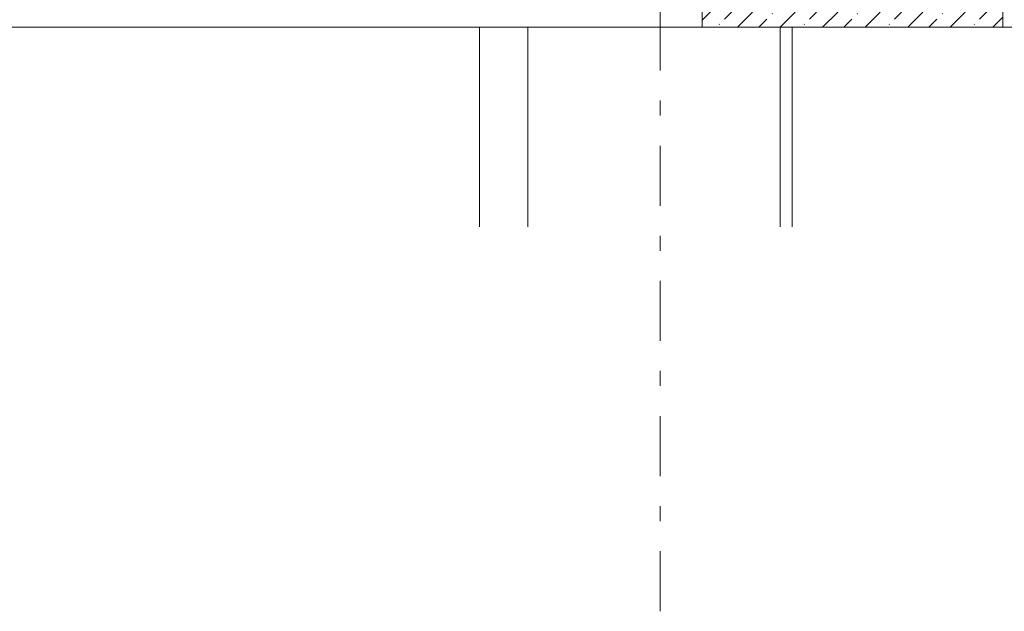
# Model space of a CAD drawing. Header units: millimetres. Extents: x -25607 to 9385, y 1894 to 10168.
# Tile 69 of 181: x -7035 to -5397, y 4798 to 5782. Entities that reach past the tile are written whole.
import ezdxf

# ---------------------------------------------------------------- set-up
doc = ezdxf.new("R2010")
doc.units = ezdxf.units.MM
doc.linetypes.add('Čára osnovy', pattern=[225, 100, -50, 25, -50])
for name, color, linetype, lineweight in [('S-BEAM', 12, 'Continuous', 9), ('S-COLS', 52, 'Continuous', 9), ('S-GRID', 1, 'Continuous', 5)]:
    doc.layers.add(name, color=color, linetype=linetype, lineweight=lineweight)

msp = doc.modelspace()

# ---------------------------------------------------------------- hatches: boundary and pattern name
at = {"layer": 'S-BEAM', "lineweight": 5}
h = msp.add_hatch(dxfattribs=at)
h.set_pattern_fill('FP_1', color=256, style=0, pattern_type=2)
h.set_pattern_definition([(45, (-15090.743, 5500.453), (-35.35534, 35.35534), []), (45, (-15055.39, 5500.453), (-17.67767, 53.033), [25, -12.5, 0.8382, -11.662])])
h.paths.add_polyline_path([(-5900, 5770), (-5400, 5770), (-5400, 6020), (-5425, 6020), (-5425.5, 6018), (-5427, 6016.5), (-5428, 6016.1), (-5428.5, 6020), (-5429, 6020), (-5429, 6016), (-5435.1, 6016), (-5435.1, 5985.4), (-5430.5, 5979.1), (-5427.9, 5972.8), (-5426.9, 5965), (-5426.9, 5957.8), (-5425, 5957.6), (-5425, 5935.8), (-5426.9, 5935.8), (-5426.9, 5923.3), (-5425.5, 5922), (-5425, 5920), (-5425.5, 5918), (-5426.9, 5916.5), (-5426.9, 5854.8), (-5425, 5854.8), (-5425, 5832.8), (-5426.9, 5832.8), (-5426.9, 5825), (-5427.9, 5817.2), (-5430.9, 5810), (-5435.6, 5803.8), (-5442.7, 5798.7), (-5449.1, 5796), (-5456.9, 5795), (-5864.9, 5795), (-5864.9, 5801.4), (-5868.7, 5804.6), (-5873.2, 5810.9), (-5875.8, 5817.2), (-5876.9, 5825), (-5876.9, 5965), (-5875.8, 5972.8), (-5872.8, 5980), (-5868.1, 5986.2), (-5864.9, 5988.6), (-5865.1, 6016), (-5871, 6016.1), (-5871, 6020), (-5871.5, 6020), (-5872, 6016.1), (-5873, 6016.5), (-5874.5, 6018), (-5875, 6020), (-5900, 6020), (-5900, 5804.6)])
h.paths.add_polyline_path([(-5846.9, 5805), (-5479.3, 5805), (-5507.1, 5832.8), (-5846.9, 5832.8), (-5846.9, 5805)])
h.paths.add_polyline_path([(-5456.9, 5805), (-5451.7, 5805.7), (-5446.9, 5807.7), (-5442.7, 5810.9), (-5439.5, 5815), (-5437.5, 5819.8), (-5436.9, 5825), (-5437.5, 5830.2), (-5438.6, 5832.8), (-5493, 5832.8), (-5471, 5810.9), (-5466.9, 5807.7), (-5462, 5805.7)])
h.paths.add_polyline_path([(-5864.9, 5816.9), (-5864.9, 5832.8), (-5866.9, 5832.8), (-5866.9, 5825), (-5866.2, 5819.8), (-5865.1, 5817.2)])
h.paths.add_polyline_path([(-5444.2, 5854.8), (-5436.9, 5854.8), (-5436.9, 5870), (-5453.1, 5870), (-5453.1, 5916), (-5846.9, 5916), (-5846.9, 5854.8), (-5458.4, 5854.8), (-5478.1, 5874.5), (-5471, 5881.6), (-5445.6, 5856.1)])
h.paths.add_polyline_path([(-5866.9, 5854.8), (-5864.9, 5854.8), (-5865.1, 5916), (-5866.9, 5916), (-5866.9, 5865.8)])
h.paths.add_polyline_path([(-5459.9, 5924), (-5453.1, 5924), (-5453.1, 5935.8), (-5846.9, 5935.8), (-5846.9, 5924), (-5463.1, 5924)])
h.paths.add_polyline_path([(-5864.9, 5924), (-5864.9, 5935.8), (-5866.9, 5935.8), (-5866.9, 5924), (-5865.1, 5924)])
h.paths.add_polyline_path([(-5866.2, 5957.8), (-5864.9, 5957.8), (-5865.1, 5972.8), (-5866.2, 5970.2), (-5866.9, 5965), (-5866.9, 5957.8)])
h.paths.add_polyline_path([(-5831.4, 5957.8), (-5453.1, 5957.8), (-5453.1, 5984.5), (-5456.9, 5985), (-5846.9, 5985), (-5846.9, 5957.8)])
h.paths.add_polyline_path([(-5453.1, 5994.5), (-5453.1, 6016), (-5846.9, 6016), (-5846.9, 5995), (-5456.9, 5995)])

# ---------------------------------------------------------------- linework, layer by layer
at = {"layer": 'S-BEAM', "lineweight": 18}
for p, q in [((-5900, 6020), (-5900, 5770)), ((-5400, 5770), (-5400, 6020)), ((-5900, 5770), (-5400, 5770))]:
    msp.add_line(p, q, dxfattribs=at)
at = {"layer": 'S-BEAM'}
for p, q in [((-5900, 5870), (-5900, 5770)), ((-5400, 5770), (-5400, 5870)), ((-5214.6, 5770), (-24630, 5770)), ((-5900, 5770), (-24130, 5770)), ((-6270, 5770), (-5770, 5770)), ((-5770, 5770), (-6270, 5770)), ((-5214.6, 5770), (-5400, 5770))]:
    msp.add_line(p, q, dxfattribs=at)
at = {"layer": 'S-COLS'}
for p, q in [((-6270, 5770), (-6270, 5437.7)), ((-6270, 5437.7), (-6270, 5770)), ((-5770, 5770), (-5770, 5437.7)), ((-5770, 5770), (-5770, 5437.7))]:
    msp.add_line(p, q, dxfattribs=at)
at = {"layer": 'S-COLS', "color": 9}
for p, q in [((-6190, 5770), (-6190, 5437.7)), ((-6190, 5437.7), (-6190, 5770)), ((-5750, 5770), (-6190, 5770)), ((-6190, 5770), (-5750, 5770)), ((-5750, 5770), (-5750, 5437.7)), ((-5750, 5770), (-5750, 5437.7))]:
    msp.add_line(p, q, dxfattribs=at)
at = {"layer": 'S-GRID', "linetype": 'Čára osnovy', "lineweight": 9}
msp.add_line((-5970, 4797.8), (-5970, 9992.7), dxfattribs=at)

doc.saveas('drawing.dxf')
